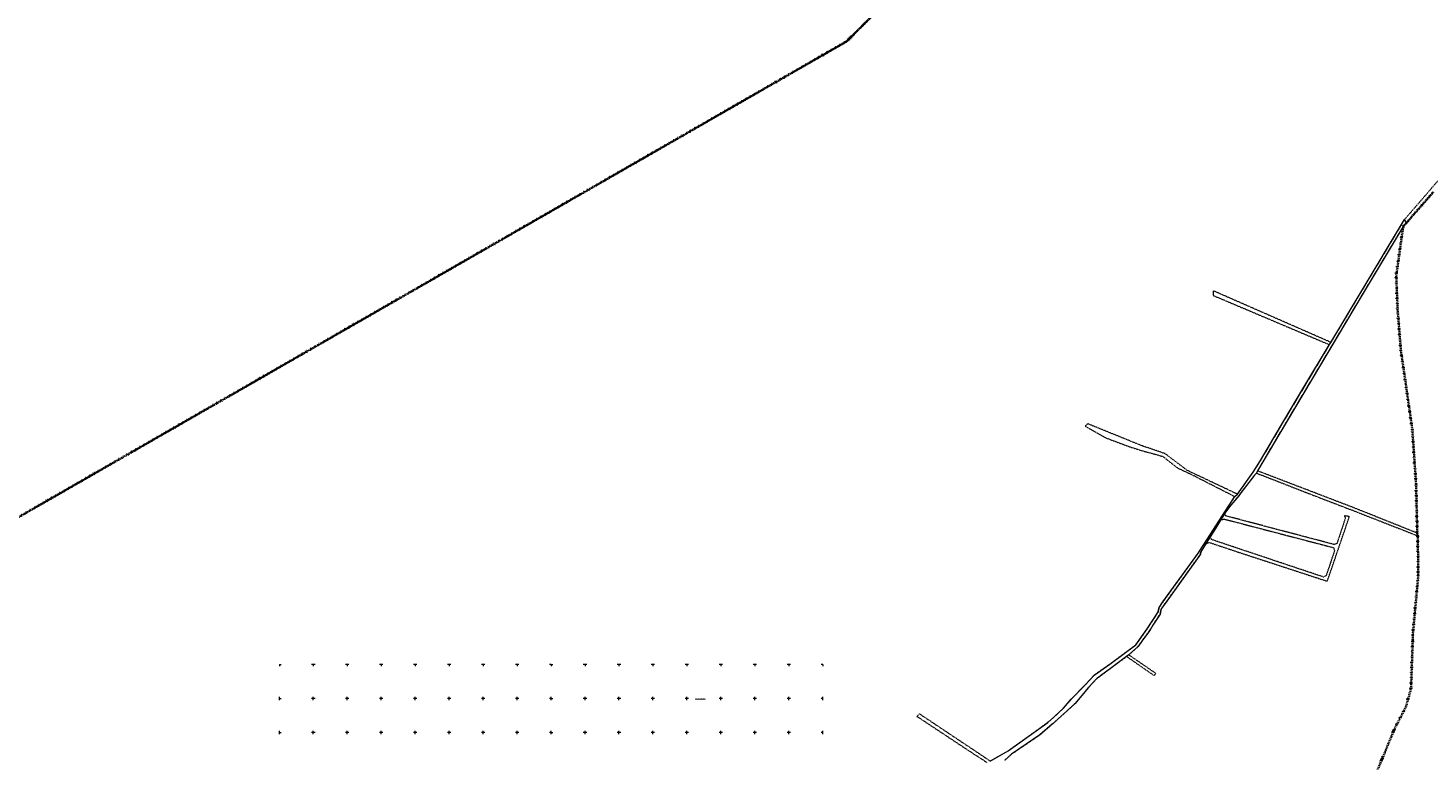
# Model space of a CAD drawing. Extents: x 6414462 to 7495468, y 5756825 to 5824657.
# Tile 34 of 54: x 6497630 to 6499691, y 5810109 to 5811187. Entities that reach past the tile are written whole.
import ezdxf
from ezdxf.enums import TextEntityAlignment as Align

# ---------------------------------------------------------------- set-up
doc = ezdxf.new("R2010")
doc.units = 0
for name, pattern in [('2324-2024 mdcp$0$KROPK2', [1, 0.05, -0.95]), ('2324-2024 mdcp$0$KROPK3-2', [2.49, 1.5, -0.47, 0.05, -0.47]), ('2324-2024 mdcp$0$PRZER1-1', [1, 0.5, -0.5]), ('2324-2024 mdcp$0$PRZER3-2', [2.5, 1.5, -1]), ('Lipnica teren 1$0$HIDDEN2', [0.1875, 0.125, -0.0625])]:
    doc.linetypes.add(name, pattern=pattern)
for name, color, linetype, lineweight in [('2324-2024 mdcp$0$GESDZI', 7, 'Continuous', 18), ('2324-2024 mdcp$0$GESJAE', 7, 'Continuous', 50), ('2324-2024 mdcp$0$GESJEW', 7, 'Continuous', 35), ('2324-2024 mdcp$0$GESJOB', 7, 'Continuous', 35), ('2324-2024 mdcp$0$GESJOB_O', 7, 'Continuous', 35), ('2324-2024 mdcp$0$Ramka sekcyjna', 7, 'Continuous', 18)]:
    doc.layers.add(name, color=color, linetype=linetype, lineweight=lineweight)
doc.layers.add('2324-2024 mdcp$0$GESUZY', color=7, linetype='Continuous', lineweight=18, true_color=0x008000)
doc.layers.add('Lipnica teren 1$0$demontaże', color=1, linetype='Continuous', true_color=0xff0000)
doc.styles.add('2324-2024 mdcp$0$Arial', font='arial.ttf')

# ---------------------------------------------------------------- blocks, each defined once
blk = doc.blocks.new('2324-2024 mdcp')
at = {"layer": '2324-2024 mdcp$0$GESJOB_O', "true_color": 0xffffff}
blk.add_hatch(color=7, dxfattribs=at).paths.add_polyline_path([(6498612.3, 5810198.2), (6498612.3, 5810199.9), (6498627.3, 5810199.9), (6498627.3, 5810198.2)], flags=0)
at = {"layer": '2324-2024 mdcp$0$GESDZI', "color": 7, "linetype": 'Continuous', "lineweight": 18}
blk.add_lwpolyline([(6499046.6, 5810107.7), (6499073, 5810122.8), (6499114.2, 5810152.1), (6499131.4, 5810164.8), (6499140.3, 5810172.5), (6499154.4, 5810185.7), (6499165.9, 5810198.8), (6499187.1, 5810220.4), (6499199.8, 5810234.3), (6499222.7, 5810250.4), (6499261, 5810278.8), (6499277.8, 5810302.6), (6499293.5, 5810326.6), (6499295.2, 5810334.1), (6499300.9, 5810342.2), (6499353.1, 5810414.5), (6499354.7, 5810417), (6499366.6, 5810435.2), (6499391.9, 5810474.6), (6499406.6, 5810497.3), (6499410.7, 5810500.7), (6499433.6, 5810533.4), (6499444.6, 5810550.5), (6499478.9, 5810608.5), (6499508.5, 5810658.2), (6499546, 5810720.9), (6499548.1, 5810724.3), (6499592.8, 5810798.9), (6499656.5, 5810905), (6499658.8, 5810899.6), (6499654.6, 5810894.8), (6499595.8, 5810796.8), (6499482.3, 5810606.4), (6499448, 5810548.4), (6499440.3, 5810535), (6499438.5, 5810531.8), (6499435.9, 5810528.6), (6499415.5, 5810502.5), (6499412.5, 5810498.5), (6499401.1, 5810484.4), (6499393, 5810474.1), (6499391.6, 5810471.9), (6499385.8, 5810462.5), (6499378.2, 5810450.2), (6499370.5, 5810437.9), (6499364.7, 5810428.5), (6499356.9, 5810415.8), (6499356.1, 5810412.3), (6499304.1, 5810339.9), (6499298.4, 5810331.8), (6499296.8, 5810324.3), (6499286, 5810307.8), (6499281.5, 5810300.2), (6499270.9, 5810285.9), (6499264.2, 5810276.5), (6499250.6, 5810264.2), (6499247.4, 5810261.8), (6499223.6, 5810244.1), (6499209.1, 5810233.4), (6499205.9, 5810231), (6499203.4, 5810229.3), (6499191.2, 5810216.1), (6499171.5, 5810192.6), (6499154.8, 5810177.3), (6499138, 5810162), (6499119.7, 5810146.3), (6499077.7, 5810117.9), (6499068.1, 5810108.9)], dxfattribs=at)
at = {"layer": '2324-2024 mdcp$0$GESJAE', "color": 7, "linetype": '2324-2024 mdcp$0$KROPK2', "lineweight": 50}
for points in [[(6500186.7, 5812059.7), (6499658.4, 5811984.7), (6498835, 5811167.3), (6497738.5, 5810537.3), (6497005.6, 5810116.2)], [(6499608.7, 5810074.9), (6499642, 5810155.3), (6499658.8, 5810188), (6499666.2, 5810214.8), (6499668.7, 5810286), (6499669, 5810296), (6499676.9, 5810381.4), (6499676.1, 5810439.4), (6499675.4, 5810443.4), (6499673.6, 5810515.7), (6499668.1, 5810595.7), (6499661.8, 5810639.3), (6499658.4, 5810663.6), (6499651.3, 5810712), (6499646.4, 5810772.8), (6499644.4, 5810822.7), (6499654.6, 5810894.8), (6499658.8, 5810899.6), (6499698.6, 5810945.1)]]:
    blk.add_lwpolyline(points, dxfattribs=at)
at = {"layer": '2324-2024 mdcp$0$GESJEW', "color": 7, "linetype": '2324-2024 mdcp$0$KROPK3-2', "lineweight": 35}
blk.add_lwpolyline([(6497005.6, 5810116.2), (6497738.5, 5810537.3), (6498835, 5811167.3), (6499658.4, 5811984.7), (6500186.7, 5812059.7), (6500281.8, 5812096.9), (6500289.7, 5812096.3), (6500317.3, 5812077), (6500349.8, 5812077.2), (6500354.9, 5812073.2), (6500368.7, 5812048.9), (6500421.8, 5812023.8), (6500453.9, 5812015.5), (6500464.7, 5812017.4), (6500477.9, 5812015.6), (6500485.7, 5812017.7), (6500493, 5812017.8), (6500534.8, 5811981.2), (6500580.6, 5811957.7), (6500714, 5811999.8), (6500837.6, 5812179.3), (6500888.1, 5812252.7)], dxfattribs=at)
at = {"layer": '2324-2024 mdcp$0$GESJOB', "color": 7, "linetype": '2324-2024 mdcp$0$PRZER3-2', "lineweight": 35}
for points in [[(6499608.7, 5810074.9), (6499642, 5810155.3), (6499658.8, 5810188), (6499666.2, 5810214.8), (6499668.7, 5810286), (6499669, 5810296), (6499676.9, 5810381.4), (6499676.1, 5810439.4), (6499675.4, 5810443.4), (6499673.6, 5810515.7), (6499668.1, 5810595.7), (6499661.8, 5810639.3), (6499658.4, 5810663.6), (6499651.3, 5810712), (6499646.4, 5810772.8), (6499644.4, 5810822.7), (6499654.6, 5810894.8), (6499658.8, 5810899.6), (6499698.6, 5810945.1)], [(6500186.7, 5812059.7), (6499658.4, 5811984.7), (6498835, 5811167.3), (6497738.5, 5810537.3), (6497005.6, 5810116.2)]]:
    blk.add_lwpolyline(points, dxfattribs=at)
at = {"layer": '2324-2024 mdcp$0$GESUZY', "color": 96, "linetype": '2324-2024 mdcp$0$PRZER1-1', "lineweight": 18, "true_color": 0x008000}
for points in [[(6499068.1, 5810108.9), (6499077.7, 5810117.9), (6499119.7, 5810146.3), (6499138, 5810162), (6499154.8, 5810177.3), (6499171.5, 5810192.6), (6499173.5, 5810194.9), (6499191.2, 5810216.1), (6499203.4, 5810229.3), (6499205.9, 5810231), (6499209.1, 5810233.4), (6499223.6, 5810244.1), (6499247.4, 5810261.8), (6499274, 5810243.4), (6499288, 5810233.7), (6499290.5, 5810236.8), (6499287.1, 5810239.1), (6499250.6, 5810264.2), (6499264.2, 5810276.5), (6499270.9, 5810285.9), (6499281.5, 5810300.2), (6499286, 5810307.8), (6499296.8, 5810324.3), (6499298.4, 5810331.8), (6499304.1, 5810339.9), (6499356.1, 5810412.3), (6499356.9, 5810415.8), (6499364.7, 5810428.5), (6499369.6, 5810429.5), (6499418, 5810413.4), (6499542.9, 5810372.6), (6499575.4, 5810467.6), (6499567.7, 5810469.1), (6499569.5, 5810465.6), (6499563.4, 5810447.1), (6499557.2, 5810428.6), (6499553.4, 5810426.5), (6499534.2, 5810431.6), (6499510.4, 5810437.9), (6499486.7, 5810444.1), (6499463.2, 5810450.3), (6499439.5, 5810456.6), (6499393.6, 5810468.7), (6499391.6, 5810471.9), (6499393, 5810474.1), (6499401.1, 5810484.4), (6499412.5, 5810498.5), (6499415.5, 5810502.5), (6499435.9, 5810528.6), (6499438.5, 5810531.8), (6499442.2, 5810530.3), (6499471.3, 5810519.1), (6499494.7, 5810509.9), (6499510.5, 5810503.7), (6499574.2, 5810479.2), (6499580.2, 5810477), (6499676.1, 5810439.4), (6499675.4, 5810443.4), (6499581.8, 5810480.8), (6499440.3, 5810535), (6499448, 5810548.4), (6499482.3, 5810606.4), (6499549.8, 5810719.6), (6499551.6, 5810722.7), (6499595.8, 5810796.8), (6499616.8, 5810831.8), (6499654.6, 5810894.8), (6499658.8, 5810899.6), (6499698.6, 5810945.1)], [(6499893.8, 5811180.5), (6499656.5, 5810905), (6499592.8, 5810798.9), (6499548.1, 5810724.3), (6499375, 5810800.2), (6499374.8, 5810793.4), (6499546, 5810720.9), (6499508.5, 5810658.2), (6499478.9, 5810608.5), (6499444.6, 5810550.5), (6499433.6, 5810533.4), (6499410.7, 5810500.7), (6499336.7, 5810535.7), (6499304.2, 5810560.4), (6499270.6, 5810571.8), (6499190.1, 5810604.4), (6499186.4, 5810601.1), (6499215.9, 5810584), (6499251.8, 5810570.6), (6499268.1, 5810565.4), (6499300.5, 5810556.5), (6499322.1, 5810539.5), (6499343.7, 5810529.4), (6499406.6, 5810497.3), (6499391.9, 5810474.6), (6499366.6, 5810435.2), (6499354.7, 5810417), (6499353.1, 5810414.5), (6499328, 5810379.7), (6499300.9, 5810342.2), (6499295.2, 5810334.1), (6499293.5, 5810326.6), (6499279.2, 5810304.8), (6499277.8, 5810302.6), (6499261, 5810278.8), (6499222.7, 5810250.4), (6499199.8, 5810234.3), (6499187.1, 5810220.4), (6499165.9, 5810198.8), (6499154.4, 5810185.7), (6499140.3, 5810172.5), (6499131.4, 5810164.8), (6499114.2, 5810152.1), (6499073, 5810122.8), (6499046.6, 5810107.7), (6499023.6, 5810123.1), (6498942.3, 5810177.3), (6498938.7, 5810173.6), (6499018.5, 5810120.8), (6499042.1, 5810105.6)]]:
    blk.add_lwpolyline(points, dxfattribs=at)
blk.add_lwpolyline([(6499385.8, 5810462.5), (6499390.8, 5810464.2), (6499437.3, 5810452), (6499460.8, 5810445.9), (6499484.8, 5810439.6), (6499509, 5810433.3), (6499532.7, 5810427.1), (6499551.9, 5810422.1), (6499553.7, 5810418.2), (6499547.5, 5810399.6), (6499541.1, 5810380.8), (6499537.5, 5810378.7), (6499519.1, 5810384.9), (6499494.4, 5810393.1), (6499469.5, 5810401.4), (6499444.9, 5810409.7), (6499420.2, 5810417.9), (6499372.2, 5810434), (6499370.5, 5810437.9), (6499378.2, 5810450.2)], close=True, dxfattribs=at)
at = {"layer": '2324-2024 mdcp$0$Ramka sekcyjna', "color": 7, "linetype": 'Continuous', "lineweight": 18, "flags": 128}
for points in [[(6498000, 5810250), (6498000, 5810247.5)], [(6498000, 5810250), (6498002.5, 5810250)], [(6498052.5, 5810250), (6498047.5, 5810250)], [(6498050, 5810250), (6498050, 5810247.5)], [(6498102.5, 5810250), (6498097.5, 5810250)], [(6498100, 5810250), (6498100, 5810247.5)], [(6498152.5, 5810250), (6498147.5, 5810250)], [(6498150, 5810250), (6498150, 5810247.5)], [(6498202.5, 5810250), (6498197.5, 5810250)], [(6498200, 5810250), (6498200, 5810247.5)], [(6498252.5, 5810250), (6498247.5, 5810250)], [(6498250, 5810250), (6498250, 5810247.5)], [(6498302.5, 5810250), (6498297.5, 5810250)], [(6498300, 5810250), (6498300, 5810247.5)], [(6498352.5, 5810250), (6498347.5, 5810250)], [(6498350, 5810250), (6498350, 5810247.5)], [(6498400, 5810250), (6498397.5, 5810250)], [(6498400, 5810250), (6498400, 5810247.5)], [(6498400, 5810250), (6498400, 5810247.5)], [(6498400, 5810250), (6498402.5, 5810250)], [(6498452.5, 5810250), (6498447.5, 5810250)], [(6498450, 5810250), (6498450, 5810247.5)], [(6498502.5, 5810250), (6498497.5, 5810250)], [(6498500, 5810250), (6498500, 5810247.5)], [(6498552.5, 5810250), (6498547.5, 5810250)], [(6498550, 5810250), (6498550, 5810247.5)], [(6498602.5, 5810250), (6498597.5, 5810250)], [(6498600, 5810250), (6498600, 5810247.5)], [(6498652.5, 5810250), (6498647.5, 5810250)], [(6498650, 5810250), (6498650, 5810247.5)], [(6498702.5, 5810250), (6498697.5, 5810250)], [(6498700, 5810250), (6498700, 5810247.5)], [(6498752.5, 5810250), (6498747.5, 5810250)], [(6498750, 5810250), (6498750, 5810247.5)], [(6498800, 5810250), (6498797.5, 5810250)], [(6498800, 5810250), (6498800, 5810247.5)], [(6498000, 5810197.5), (6498000, 5810202.5)], [(6498000, 5810200), (6498002.5, 5810200)], [(6498052.5, 5810200), (6498047.5, 5810200)], [(6498050, 5810197.5), (6498050, 5810202.5)], [(6498102.5, 5810200), (6498097.5, 5810200)], [(6498100, 5810197.5), (6498100, 5810202.5)], [(6498152.5, 5810200), (6498147.5, 5810200)], [(6498150, 5810197.5), (6498150, 5810202.5)], [(6498202.5, 5810200), (6498197.5, 5810200)], [(6498200, 5810197.5), (6498200, 5810202.5)], [(6498252.5, 5810200), (6498247.5, 5810200)], [(6498250, 5810197.5), (6498250, 5810202.5)], [(6498302.5, 5810200), (6498297.5, 5810200)], [(6498300, 5810197.5), (6498300, 5810202.5)], [(6498352.5, 5810200), (6498347.5, 5810200)], [(6498350, 5810197.5), (6498350, 5810202.5)], [(6498400, 5810200), (6498397.5, 5810200)], [(6498400, 5810197.5), (6498400, 5810202.5)], [(6498400, 5810197.5), (6498400, 5810202.5)], [(6498400, 5810200), (6498402.5, 5810200)], [(6498452.5, 5810200), (6498447.5, 5810200)], [(6498450, 5810197.5), (6498450, 5810202.5)], [(6498502.5, 5810200), (6498497.5, 5810200)], [(6498500, 5810197.5), (6498500, 5810202.5)], [(6498552.5, 5810200), (6498547.5, 5810200)], [(6498550, 5810197.5), (6498550, 5810202.5)], [(6498602.5, 5810200), (6498597.5, 5810200)], [(6498600, 5810197.5), (6498600, 5810202.5)], [(6498652.5, 5810200), (6498647.5, 5810200)], [(6498650, 5810197.5), (6498650, 5810202.5)], [(6498702.5, 5810200), (6498697.5, 5810200)], [(6498700, 5810197.5), (6498700, 5810202.5)], [(6498752.5, 5810200), (6498747.5, 5810200)], [(6498750, 5810197.5), (6498750, 5810202.5)], [(6498800, 5810200), (6498797.5, 5810200)], [(6498800, 5810197.5), (6498800, 5810202.5)], [(6498000, 5810147.5), (6498000, 5810152.5)], [(6498000, 5810150), (6498002.5, 5810150)], [(6498052.5, 5810150), (6498047.5, 5810150)], [(6498050, 5810147.5), (6498050, 5810152.5)], [(6498102.5, 5810150), (6498097.5, 5810150)], [(6498100, 5810147.5), (6498100, 5810152.5)], [(6498152.5, 5810150), (6498147.5, 5810150)], [(6498150, 5810147.5), (6498150, 5810152.5)], [(6498202.5, 5810150), (6498197.5, 5810150)], [(6498200, 5810147.5), (6498200, 5810152.5)], [(6498252.5, 5810150), (6498247.5, 5810150)], [(6498250, 5810147.5), (6498250, 5810152.5)], [(6498302.5, 5810150), (6498297.5, 5810150)], [(6498300, 5810147.5), (6498300, 5810152.5)], [(6498352.5, 5810150), (6498347.5, 5810150)], [(6498350, 5810147.5), (6498350, 5810152.5)], [(6498400, 5810150), (6498397.5, 5810150)], [(6498400, 5810147.5), (6498400, 5810152.5)], [(6498400, 5810147.5), (6498400, 5810152.5)], [(6498400, 5810150), (6498402.5, 5810150)], [(6498452.5, 5810150), (6498447.5, 5810150)], [(6498450, 5810147.5), (6498450, 5810152.5)], [(6498502.5, 5810150), (6498497.5, 5810150)], [(6498500, 5810147.5), (6498500, 5810152.5)], [(6498552.5, 5810150), (6498547.5, 5810150)], [(6498550, 5810147.5), (6498550, 5810152.5)], [(6498602.5, 5810150), (6498597.5, 5810150)], [(6498600, 5810147.5), (6498600, 5810152.5)], [(6498652.5, 5810150), (6498647.5, 5810150)], [(6498650, 5810147.5), (6498650, 5810152.5)], [(6498702.5, 5810150), (6498697.5, 5810150)], [(6498700, 5810147.5), (6498700, 5810152.5)], [(6498752.5, 5810150), (6498747.5, 5810150)], [(6498750, 5810147.5), (6498750, 5810152.5)], [(6498800, 5810150), (6498797.5, 5810150)], [(6498800, 5810147.5), (6498800, 5810152.5)]]:
    blk.add_lwpolyline(points, dxfattribs=at)
at = {"layer": '2324-2024 mdcp$0$GESJOB_O', "color": 7, "linetype": 'Continuous', "lineweight": 0, "style": '2324-2024 mdcp$0$Arial'}
blk.add_text('0010 LIPNICA', height=1.75, dxfattribs=at).set_placement((6498619.8, 5810198.2), align=Align.CENTER)
blk = doc.blocks.new('Lipnica teren 1')
at = {"layer": 'Lipnica teren 1$0$demontaże', "linetype": 'Lipnica teren 1$0$HIDDEN2'}
blk.add_blockref('2324-2024 mdcp', (0, 0), dxfattribs=at)

msp = doc.modelspace()

# ---------------------------------------------------------------- block references
msp.add_blockref('Lipnica teren 1', (0, 0))

doc.saveas('drawing.dxf')
